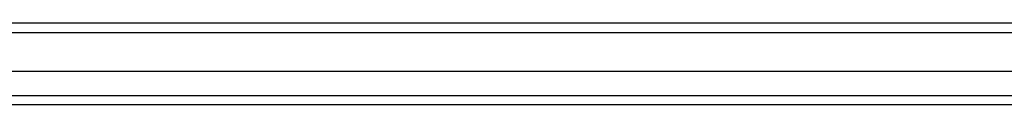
# Model space of a CAD drawing. Header units: inches. Extents: x 17 to 428, y 46 to 203.
# Tile 18 of 114: x 159.315 to 169.739, y 137.407 to 138.273. Entities that reach past the tile are written whole.
import ezdxf

# ---------------------------------------------------------------- set-up
doc = ezdxf.new("R2010")
doc.units = ezdxf.units.IN
doc.header["$MEASUREMENT"] = 0
doc.layers.add('Visible Edges(ANSI)', color=7, linetype='Continuous', lineweight=25)
doc.layers.add('Visible Tangent Edges(ANSI)', color=7, linetype='Continuous', lineweight=25)

msp = doc.modelspace()

# ---------------------------------------------------------------- linework, layer by layer
at = {"layer": 'Visible Edges(ANSI)'}
for p, q in [((190.792, 138.273), (148.99, 138.273)), ((190.183, 137.761), (149.6, 137.761)), ((189.994, 137.407), (149.789, 137.407))]:
    msp.add_line(p, q, dxfattribs=at)
at = {"layer": 'Visible Tangent Edges(ANSI)'}
for p, q in [((148.99, 138.174), (190.792, 138.174)), ((149.659, 137.506), (190.124, 137.506))]:
    msp.add_line(p, q, dxfattribs=at)

doc.saveas('drawing.dxf')
